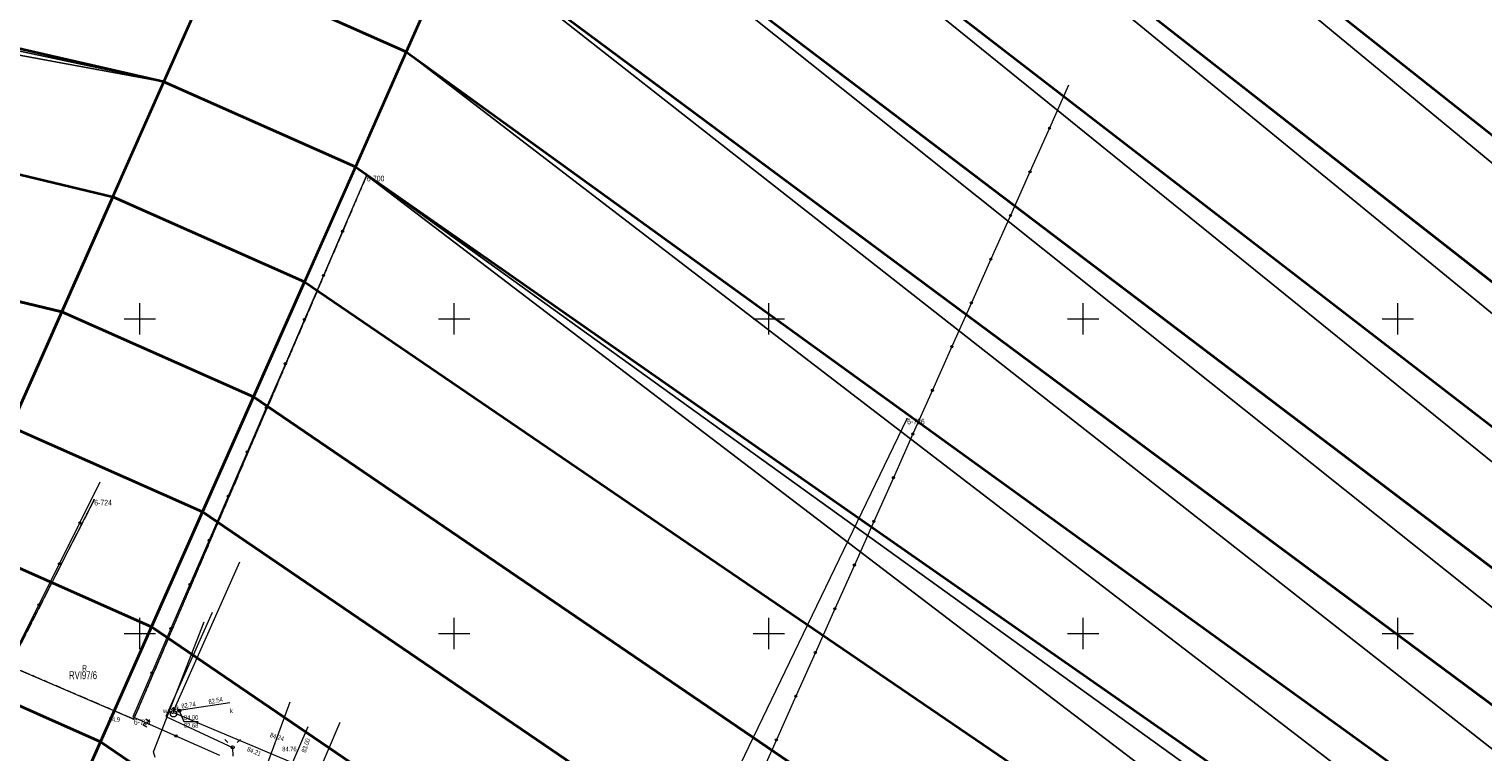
# Model space of a CAD drawing. Header units: metres. Extents: x -1013 to 1491576, y -5789570 to 1032.
# Tile 59 of 62: x 30 to 262, y 46 to 161. Entities that reach past the tile are written whole.
import ezdxf
from ezdxf.xclip import XClip

# ---------------------------------------------------------------- set-up
doc = ezdxf.new("R2010")
doc.units = ezdxf.units.M
doc.header["$MEASUREMENT"] = 0
doc.header["$XCLIPFRAME"] = 0
doc.linetypes.add('GUK', pattern=[2, 1.5, -0.5])
doc.linetypes.add('GUZ', pattern=[1, 0.5, -0.5])
doc.layers.add('700-L Mapa 1_1000 dwg', color=7, linetype='Continuous')
for name, color, linetype, lineweight in [('703-L Płaszczyzny podejścia 2D3', 152, 'Continuous', 30), ('703-L Płaszczyzny podejścia 2D38', 171, 'Continuous', 35), ('704-L Płaszczyzny podejścia 3D38', 171, 'Continuous', 35), ('704-L Płaszczyzny podejścia 3D93', 254, 'Continuous', 13), ('ex_02_DXF_MZ_5_Dzialki7', 9, 'Continuous', 18), ('ex_02_DXF_MZ_5_K1_BDOT_T_97', 9, 'Continuous', 18), ('ex_02_DXF_MZ_5_Kontury3', 9, 'Continuous', 18), ('ex_02_DXF_MZ_5_KTKR_D_L_07', 9, 'Continuous', 18), ('ex_02_DXF_MZ_5_KTOK_L_47', 9, 'Continuous', 18), ('ex_02_DXF_MZ_5_Numery_dzialek7', 9, 'Continuous', 18), ('ex_02_DXF_MZ_5_Numery_konturow3', 9, 'Continuous', 18), ('ex_02_DXF_MZ_5_Numery_punktow7', 9, 'Continuous', 18), ('ex_02_DXF_MZ_5_Numery_uzytkow3', 9, 'Continuous', 18), ('ex_02_DXF_MZ_5_Podzial_sekcyjny_krzyze7', 9, 'Continuous', 18), ('ex_02_DXF_MZ_5_Punkty7', 9, 'Continuous', 18), ('ex_02_DXF_MZ_5_RTPW_T_07', 9, 'Continuous', 18), ('ex_02_DXF_MZ_5_RTPW_T_17', 9, 'Continuous', 18), ('ex_02_DXF_MZ_5_SUPE_D_L_31', 9, 'Continuous', 18), ('ex_02_DXF_MZ_5_SUPK_D_L_434', 9, 'Continuous', 18), ('ex_02_DXF_MZ_5_SUPW_D_L_05', 9, 'Continuous', 18), ('ex_02_DXF_MZ_5_SUSM_D_T_07', 9, 'Continuous', 18), ('ex_02_DXF_MZ_5_SUSM_D_T_37', 9, 'Continuous', 18), ('ex_02_DXF_MZ_5_SUTK_T_034', 9, 'Continuous', 18), ('ex_02_DXF_MZ_5_SUUK_D_T_97', 9, 'Continuous', 18), ('ex_02_DXF_MZ_5_SUUK_E_T_77', 9, 'Continuous', 18), ('ex_02_DXF_MZ_5_SUUK_E_T_934', 9, 'Continuous', 18), ('ex_02_DXF_MZ_5_SUUW_D_T_07', 9, 'Continuous', 18), ('ex_02_DXF_MZ_5_SUUW_E_T_117', 9, 'Continuous', 18), ('ex_02_DXF_MZ_5_Uzytki3', 9, 'Continuous', 18)]:
    doc.layers.add(name, color=color, linetype=linetype, lineweight=lineweight)
doc.styles.add('STYL_AUTOMATYCZNY_1', font='arial.ttf', dxfattribs={"width": 0.7})

# ---------------------------------------------------------------- blocks, each defined once
blk = doc.blocks.new('Rysunek_1_5', base_point=(-7447251.91, -5789835.33))
at = {"layer": 'ex_02_DXF_MZ_5_Dzialki7', "color": 9, "linetype": 'Continuous', "lineweight": 18}
for p, q in [((47.13, 51.03), (84.15, 137.44)), ((170.06, 98.81), (118.53, -8)), ((27.41, 59.52), (40.83, 85.91)), ((27.41, 59.52), (47.13, 51.03))]:
    blk.add_line(p, q, dxfattribs=at)
at = {"layer": 'ex_02_DXF_MZ_5_K1_BDOT_T_97', "color": 9, "linetype": 'Continuous', "lineweight": 18}
for p, q in [((49.08, 51.06), (49.72, 50.67)), ((49.72, 50.67), (48.56, 50.21)), ((48.56, 50.21), (49.2, 49.82))]:
    blk.add_line(p, q, dxfattribs=at)
at = {"layer": 'ex_02_DXF_MZ_5_Kontury3', "color": 9, "linetype": 'GUK', "lineweight": 18}
for p, q in [((84.15, 137.44), (47.13, 51.03)), ((40.83, 85.91), (27.41, 59.51)), ((47.13, 51.03), (27.41, 59.51))]:
    blk.add_line(p, q, dxfattribs=at)
at = {"layer": 'ex_02_DXF_MZ_5_KTKR_D_L_07', "color": 9, "linetype": 'Continuous', "lineweight": 18}
for p, q in [((53.82, 53.14), (64.02, 76.06)), ((53.44, 52.07), (53.82, 53.14)), ((53.44, 52.07), (86.72, 38.11))]:
    blk.add_line(p, q, dxfattribs=at)
at = {"layer": 'ex_02_DXF_MZ_5_KTOK_L_47', "color": 9, "linetype": 'Continuous', "lineweight": 18}
for p, q in [((195.77, 151.85), (192.72, 145)), ((192.72, 145), (189.62, 138.05)), ((189.62, 138.05), (186.52, 131.11)), ((83.31, 135.5), (80.34, 128.61)), ((186.52, 131.11), (183.41, 124.16)), ((80.34, 128.61), (77.31, 121.59)), ((183.41, 124.16), (180.31, 117.22)), ((77.31, 121.59), (74.27, 114.57)), ((180.31, 117.22), (177.21, 110.27)), ((74.27, 114.57), (71.24, 107.55)), ((177.21, 110.27), (174.11, 103.32)), ((71.24, 107.55), (68.21, 100.53)), ((174.11, 103.32), (171.01, 96.38)), ((68.21, 100.53), (65.18, 93.51)), ((171.01, 96.38), (167.91, 89.43)), ((65.18, 93.51), (62.15, 86.49)), ((38.57, 82.26), (41.82, 88.77)), ((167.91, 89.43), (164.81, 82.48)), ((62.15, 86.49), (59.12, 79.47)), ((35.32, 75.74), (38.57, 82.26)), ((164.81, 82.48), (161.71, 75.54)), ((59.12, 79.47), (56.08, 72.45)), ((32.07, 69.22), (35.32, 75.74)), ((161.71, 75.54), (158.6, 68.59)), ((56.08, 72.45), (53.05, 65.43)), ((28.82, 62.71), (32.07, 69.22)), ((158.6, 68.59), (155.5, 61.64)), ((53.05, 65.43), (50.02, 58.41)), ((155.5, 61.64), (152.4, 54.7)), ((50.02, 58.41), (46.99, 51.39)), ((152.4, 54.7), (149.3, 47.75)), ((46.99, 51.39), (53.85, 48.36)), ((53.85, 48.36), (60.77, 45.3)), ((149.3, 47.75), (146.2, 40.81))]:
    blk.add_line(p, q, dxfattribs=at)
for centre in [(192.72, 145), (189.62, 138.05), (186.52, 131.11), (80.34, 128.61), (183.41, 124.16), (77.31, 121.59), (180.31, 117.22), (74.27, 114.57), (177.21, 110.27), (71.24, 107.55), (174.11, 103.32), (68.21, 100.53), (171.01, 96.38), (65.18, 93.51), (167.91, 89.43), (62.15, 86.49), (38.57, 82.26), (164.81, 82.48), (59.12, 79.47), (35.32, 75.74), (161.71, 75.54), (56.08, 72.45), (32.07, 69.22), (158.6, 68.59), (53.05, 65.43), (155.5, 61.64), (50.02, 58.41), (152.4, 54.7), (53.85, 48.36), (149.3, 47.75)]:
    blk.add_circle(centre, 0.17, dxfattribs=at)
at = {"layer": 'ex_02_DXF_MZ_5_Podzial_sekcyjny_krzyze7', "color": 9, "linetype": 'Continuous', "lineweight": 18}
for p, q in [((48.09, 112.17), (48.09, 117.17)), ((98.09, 112.17), (98.09, 117.17)), ((148.09, 112.17), (148.09, 117.17)), ((198.09, 112.17), (198.09, 117.17)), ((248.09, 112.17), (248.09, 117.17)), ((45.59, 114.67), (50.59, 114.67)), ((95.59, 114.67), (100.59, 114.67)), ((145.59, 114.67), (150.59, 114.67)), ((195.59, 114.67), (200.59, 114.67)), ((245.59, 114.67), (250.59, 114.67)), ((48.09, 62.17), (48.09, 67.17)), ((98.09, 62.17), (98.09, 67.17)), ((148.09, 62.17), (148.09, 67.17)), ((198.09, 62.17), (198.09, 67.17)), ((248.09, 62.17), (248.09, 67.17)), ((45.59, 64.67), (50.59, 64.67)), ((95.59, 64.67), (100.59, 64.67)), ((145.59, 64.67), (150.59, 64.67)), ((195.59, 64.67), (200.59, 64.67)), ((245.59, 64.67), (250.59, 64.67))]:
    blk.add_line(p, q, dxfattribs=at)
at = {"layer": 'ex_02_DXF_MZ_5_Punkty7', "color": 9, "linetype": 'Continuous', "lineweight": 18}
for centre in [(84.15, 137.44), (170.06, 98.81), (40.83, 85.91), (47.13, 51.03)]:
    blk.add_circle(centre, 0.045, dxfattribs=at)
at = {"layer": 'ex_02_DXF_MZ_5_SUPE_D_L_31', "color": 9, "linetype": 'Continuous', "lineweight": 18}
for p, q in [((59.61, 67.99), (52.24, 51.46)), ((52.24, 51.46), (62.85, 46.55)), ((62.85, 46.55), (62.87, 45.16))]:
    blk.add_line(p, q, dxfattribs=at)
at = {"layer": 'ex_02_DXF_MZ_5_SUPK_D_L_434', "color": 9, "linetype": 'Continuous', "lineweight": 18}
for p, q in [((62.44, 53.65), (54.38, 52.39)), ((74.82, 49.79), (71.67, 42.55)), ((75.75, 40.7), (79.94, 50.56))]:
    blk.add_line(p, q, dxfattribs=at)
at = {"layer": 'ex_02_DXF_MZ_5_SUPW_D_L_05', "color": 9, "linetype": 'Continuous', "lineweight": 18}
for p, q in [((50.3, 45.84), (58.35, 66.49)), ((66.38, 38.49), (72.02, 53.81)), ((53.46, 51.89), (52.76, 52.16)), ((50.52, 44.93), (50.3, 45.84))]:
    blk.add_line(p, q, dxfattribs=at)
at = {"layer": 'ex_02_DXF_MZ_5_SUSM_D_T_07', "color": 9, "linetype": 'Continuous', "lineweight": 18}
for p, q in [((62.11, 47.3), (61.62, 47.79)), ((63.6, 47.3), (64.09, 47.79))]:
    blk.add_line(p, q, dxfattribs=at)
at = {"layer": 'ex_02_DXF_MZ_5_SUSM_D_T_37', "color": 9, "linetype": 'Continuous', "lineweight": 18}
blk.add_circle((62.85, 46.55), 0.25, dxfattribs=at)
at = {"layer": 'ex_02_DXF_MZ_5_SUTK_T_034', "color": 9, "linetype": 'Continuous', "lineweight": 18}
for p, q in [((54.38, 52.39), (55.08, 50.66)), ((55.08, 50.66), (57.36, 50.68))]:
    blk.add_line(p, q, dxfattribs=at)
at = {"layer": 'ex_02_DXF_MZ_5_SUUK_D_T_97', "color": 9, "linetype": 'Continuous', "lineweight": 18}
for radius in [0.25, 0.225, 0.2, 0.175, 0.15, 0.125, 0.1, 0.075, 0.05, 0.025, 0.00715]:
    blk.add_circle((54.38, 52.39), radius, dxfattribs=at)
at = {"layer": 'ex_02_DXF_MZ_5_SUUW_D_T_07', "color": 9, "linetype": 'Continuous', "lineweight": 18}
for p, q in [((53.46, 52.89), (53.1, 52.53)), ((53.46, 52.89), (53.81, 52.53)), ((53.46, 52.39), (53.46, 52.89))]:
    blk.add_line(p, q, dxfattribs=at)
blk.add_circle((53.46, 51.89), 0.5, dxfattribs=at)
at = {"layer": 'ex_02_DXF_MZ_5_Uzytki3', "color": 9, "linetype": 'GUZ', "lineweight": 18}
for p, q in [((84.15, 137.44), (47.13, 51.03)), ((27.41, 59.52), (40.83, 85.91)), ((47.13, 51.03), (27.41, 59.52))]:
    blk.add_line(p, q, dxfattribs=at)
at = {"layer": 'ex_02_DXF_MZ_5_Numery_dzialek7', "color": 9, "linetype": 'Continuous', "lineweight": 18, "insert": (38.9, 58.65), "char_height": 1.26, "attachment_point": 1, "style": 'STYL_AUTOMATYCZNY_1'}
blk.add_mtext('\\A1;{\\pql;\\fArial|b0|i0|c238|p0;\\W0.700000;97/6}', dxfattribs=at)
at = {"layer": 'ex_02_DXF_MZ_5_Numery_konturow3', "color": 9, "linetype": 'Continuous', "lineweight": 18, "insert": (36.85, 58.65), "char_height": 1.26, "attachment_point": 1, "style": 'STYL_AUTOMATYCZNY_1'}
blk.add_mtext('\\A1;{\\pql;\\fArial|b0|i0|c238|p0;\\W0.700000;RVI}', dxfattribs=at)
at = {"layer": 'ex_02_DXF_MZ_5_Numery_punktow7', "color": 9, "linetype": 'Continuous', "lineweight": 18, "char_height": 0.9, "attachment_point": 1, "style": 'STYL_AUTOMATYCZNY_1'}
for s, insert in [('\\A1;{\\pql;\\fArial|b0|i0|c238|p0;\\W0.700000;6-700}', (84.18, 137.44)), ('\\A1;{\\pql;\\fArial|b0|i0|c238|p0;\\W0.700000;6-726}', (170.09, 98.81)), ('\\A1;{\\pql;\\fArial|b0|i0|c238|p0;\\W0.700000;6-724}', (40.85, 85.91)), ('\\A1;{\\pql;\\fArial|b0|i0|c238|p0;\\W0.700000;6-701}', (47.16, 51.03))]:
    blk.add_mtext(s, dxfattribs=dict(at, insert=insert))
at = {"layer": 'ex_02_DXF_MZ_5_Numery_uzytkow3', "color": 9, "linetype": 'Continuous', "lineweight": 18, "insert": (38.92, 58.7), "char_height": 0.9, "attachment_point": 7, "style": 'STYL_AUTOMATYCZNY_1'}
blk.add_mtext('\\A1;{\\pql;\\fArial|b0|i0|c238|p0;\\W0.700000;R}', dxfattribs=at)
at = {"layer": 'ex_02_DXF_MZ_5_RTPW_T_07', "color": 9, "linetype": 'Continuous', "lineweight": 18, "insert": (43.16, 51.35), "char_height": 0.75, "attachment_point": 1, "rotation": 0.4031, "style": 'STYL_AUTOMATYCZNY_1'}
blk.add_mtext('\\A1;{\\pql;\\fArial|b0|i0|c238|p0;\\W0.700000;84.9}', dxfattribs=at)
at = {"layer": 'ex_02_DXF_MZ_5_RTPW_T_17', "color": 9, "linetype": 'Continuous', "lineweight": 18, "char_height": 0.75, "style": 'STYL_AUTOMATYCZNY_1'}
for s, insert, attachment_point, rotation in [('\\A1;{\\pql;\\fArial|b0|i0|c238|p0;\\W0.700000;84.24}', (68.82, 48.57), 4, 341.9679), ('\\A1;{\\pql;\\fArial|b0|i0|c238|p0;\\W0.700000;84.21}', (65.06, 45.98), 7, 337.6999)]:
    blk.add_mtext(s, dxfattribs=dict(at, insert=insert, attachment_point=attachment_point, rotation=rotation))
at = {"layer": 'ex_02_DXF_MZ_5_SUTK_T_034', "color": 9, "linetype": 'Continuous', "lineweight": 18, "char_height": 0.75, "style": 'STYL_AUTOMATYCZNY_1'}
for s, insert, attachment_point, rotation in [('\\A1;{\\pql;\\fArial|b0|i0|c238|p0;\\W0.700000;82.74}', (54.77, 52.71), 7, 9.1511), ('\\A1;{\\pql;\\fArial|b0|i0|c238|p0;\\W0.700000;82.54}', (59.12, 53.37), 7, 12.1751), ('\\A1;{\\pql;\\fArial|b0|i0|c238|p0;\\W0.700000;84.00}', (55.11, 51.66), 1, 0.4031), ('\\A1;{\\pql;\\fArial|b0|i0|c238|p0;\\W0.700000;82.68}', (55.12, 50.41), 1, 0.4031), ('\\A1;{\\pql;\\fArial|b0|i0|c238|p0;\\W0.700000;84.76}', (70.74, 46.27), 4, 0.403), ('\\A1;{\\pql;\\fArial|b0|i0|c238|p0;\\W0.700000;83.00}', (74.14, 45.77), 4, 71.3131)]:
    blk.add_mtext(s, dxfattribs=dict(at, insert=insert, attachment_point=attachment_point, rotation=rotation))
at = {"layer": 'ex_02_DXF_MZ_5_SUUK_E_T_77', "color": 9, "linetype": 'Continuous', "lineweight": 18, "insert": (53.9, 52.46), "char_height": 0.75, "attachment_point": 7, "style": 'STYL_AUTOMATYCZNY_1'}
blk.add_mtext('\\A1;{\\pql;\\fArial|b0|i0|c238|p0;\\W0.700000;k}', dxfattribs=at)
at = {"layer": 'ex_02_DXF_MZ_5_SUUK_E_T_934', "color": 9, "linetype": 'Continuous', "lineweight": 18, "insert": (62.45, 52.74), "char_height": 0.75, "attachment_point": 1, "style": 'STYL_AUTOMATYCZNY_1'}
blk.add_mtext('\\A1;{\\pql;\\fArial|b0|i0|c238|p0;\\W0.700000;k}', dxfattribs=at)
at = {"layer": 'ex_02_DXF_MZ_5_SUUW_E_T_117', "color": 9, "linetype": 'Continuous', "lineweight": 18, "insert": (51.8, 52.74), "char_height": 0.75, "attachment_point": 1, "style": 'STYL_AUTOMATYCZNY_1'}
blk.add_mtext('\\A1;{\\pql;\\fArial|b0|i0|c238|p0;\\W0.700000;w}', dxfattribs=at)

msp = doc.modelspace()

# ---------------------------------------------------------------- linework, layer by layer
at = {"layer": '703-L Płaszczyzny podejścia 2D3', "color": 152, "linetype": 'Continuous', "lineweight": 30}
msp.add_circle((8.23, 10.36), 1021.66, dxfattribs=at)
at = {"layer": '703-L Płaszczyzny podejścia 2D38', "color": 171, "linetype": 'Continuous', "lineweight": 35}
for p, q in [((51.92, 152.36), (-365.15, 247.86)), ((130.98, 248.58), (762.41, -251.78)), ((707.56, -227.47), (122.88, 230.29)), ((114.78, 212.01), (652.7, -203.17)), ((597.84, -178.86), (106.68, 193.72)), ((542.99, -154.55), (98.57, 175.44)), ((90.47, 157.15), (488.13, -130.24)), ((82.37, 138.87), (433.28, -105.93))]:
    msp.add_line(p, q, dxfattribs=at)
at = {"layer": '704-L Płaszczyzny podejścia 3D38', "color": 171, "linetype": 'Continuous', "lineweight": 35, "flags": 128}
for points in [[(35.72, 115.79), (-260.84, 187.04), (-312.05, 219.58)], [(-312.05, 219.58), (43.82, 134.07)], [(-260.84, 187.04), (35.72, 115.79)], [(98.57, 175.44), (90.47, 157.15)], [(51.92, 152.36), (60.03, 170.64)], [(60.03, 170.64), (90.47, 157.15)], [(90.47, 157.15), (60.03, 170.64)], [(90.47, 157.15), (82.37, 138.87)], [(43.82, 134.07), (51.92, 152.36)], [(51.92, 152.36), (82.37, 138.87)], [(82.37, 138.87), (51.92, 152.36)], [(82.37, 138.87), (74.26, 120.58)], [(43.82, 134.07), (35.72, 115.79)], [(35.72, 115.79), (43.82, 134.07)], [(43.82, 134.07), (74.26, 120.58)], [(74.26, 120.58), (43.82, 134.07)], [(66.16, 102.3), (74.26, 120.58)], [(74.26, 120.58), (66.16, 102.3)], [(74.26, 120.58), (376.66, -85.6)], [(35.72, 115.79), (27.61, 97.5)], [(27.61, 97.5), (35.72, 115.79)], [(35.72, 115.79), (66.16, 102.3)], [(66.16, 102.3), (35.72, 115.79)], [(58.06, 84.01), (66.16, 102.3)], [(66.16, 102.3), (58.06, 84.01)], [(66.16, 102.3), (318.16, -69.52)], [(376.66, -85.6), (318.16, -69.52), (66.16, 102.3)], [(27.61, 97.5), (58.06, 84.01)], [(58.06, 84.01), (27.61, 97.5)], [(49.96, 65.73), (58.06, 84.01)], [(58.06, 84.01), (49.96, 65.73)], [(58.06, 84.01), (259.66, -53.45)], [(318.16, -69.52), (259.66, -53.45), (58.06, 84.01)], [(19.51, 79.22), (49.96, 65.73)], [(49.96, 65.73), (19.51, 79.22)], [(41.85, 47.44), (49.96, 65.73)], [(49.96, 65.73), (41.85, 47.44)], [(49.96, 65.73), (201.15, -37.37)], [(259.66, -53.45), (201.15, -37.37), (49.96, 65.73)], [(11.41, 60.93), (41.85, 47.44)], [(41.85, 47.44), (11.41, 60.93)], [(33.75, 29.16), (41.85, 47.44)], [(41.85, 47.44), (33.75, 29.16)], [(41.85, 47.44), (142.65, -21.29)], [(201.15, -37.37), (142.65, -21.29), (41.85, 47.44)]]:
    msp.add_lwpolyline(points, dxfattribs=at)
at = {"layer": '704-L Płaszczyzny podejścia 3D93', "color": 254, "linetype": 'Continuous', "lineweight": 13, "flags": 128}
for points in [[(51.92, 152.36), (-336.8, 235.31), (-365.15, 247.86)], [(-365.15, 247.86), (51.92, 152.36)], [(51.92, 152.36), (-365.15, 247.86)], [(130.98, 248.58), (762.41, -251.78)], [(762.41, -251.78), (707.56, -227.47), (130.98, 248.58)], [(130.98, 248.58), (707.56, -227.47)], [(762.41, -251.78), (130.98, 248.58)], [(51.92, 152.36), (-312.05, 219.58), (-336.8, 235.31)], [(-336.8, 235.31), (51.92, 152.36)], [(122.88, 230.29), (707.56, -227.47)], [(707.56, -227.47), (652.7, -203.17), (122.88, 230.29)], [(122.88, 230.29), (652.7, -203.17)], [(707.56, -227.47), (122.88, 230.29)], [(-312.05, 219.58), (51.92, 152.36)], [(43.82, 134.07), (-312.05, 219.58)], [(114.78, 212.01), (652.7, -203.17)], [(652.7, -203.17), (597.84, -178.86), (114.78, 212.01)], [(114.78, 212.01), (597.84, -178.86)], [(652.7, -203.17), (114.78, 212.01)], [(106.68, 193.72), (597.84, -178.86)], [(597.84, -178.86), (542.99, -154.55), (106.68, 193.72)], [(106.68, 193.72), (542.99, -154.55)], [(597.84, -178.86), (106.68, 193.72)], [(90.47, 157.15), (98.57, 175.44)], [(98.57, 175.44), (542.99, -154.55)], [(542.99, -154.55), (488.13, -130.24), (98.57, 175.44)], [(98.57, 175.44), (488.13, -130.24)], [(542.99, -154.55), (98.57, 175.44)], [(60.03, 170.64), (51.92, 152.36)], [(82.37, 138.87), (90.47, 157.15)], [(90.47, 157.15), (488.13, -130.24)], [(488.13, -130.24), (433.28, -105.93), (90.47, 157.15)], [(90.47, 157.15), (433.28, -105.93)], [(488.13, -130.24), (90.47, 157.15)], [(51.92, 152.36), (43.82, 134.07)], [(74.26, 120.58), (82.37, 138.87)], [(82.37, 138.87), (433.28, -105.93)], [(433.28, -105.93), (404.94, -93.38), (82.37, 138.87)], [(82.37, 138.87), (404.94, -93.38)], [(404.94, -93.38), (376.66, -85.6), (82.37, 138.87)], [(82.37, 138.87), (376.66, -85.6)], [(433.28, -105.93), (82.37, 138.87)], [(376.66, -85.6), (74.26, 120.58)]]:
    msp.add_lwpolyline(points, dxfattribs=at)

# ---------------------------------------------------------------- block references
at = {"layer": '700-L Mapa 1_1000 dwg', "color": 52, "linetype": 'Continuous', "lineweight": 25}
ref = msp.add_blockref('Rysunek_1_5', (-7447251.91, -5789835.33), dxfattribs=at)
XClip(ref).set_block_clipping_path([(-454.4097296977, -337.82710067), (350.5902703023, 167.17289933)])

doc.saveas('drawing.dxf')
